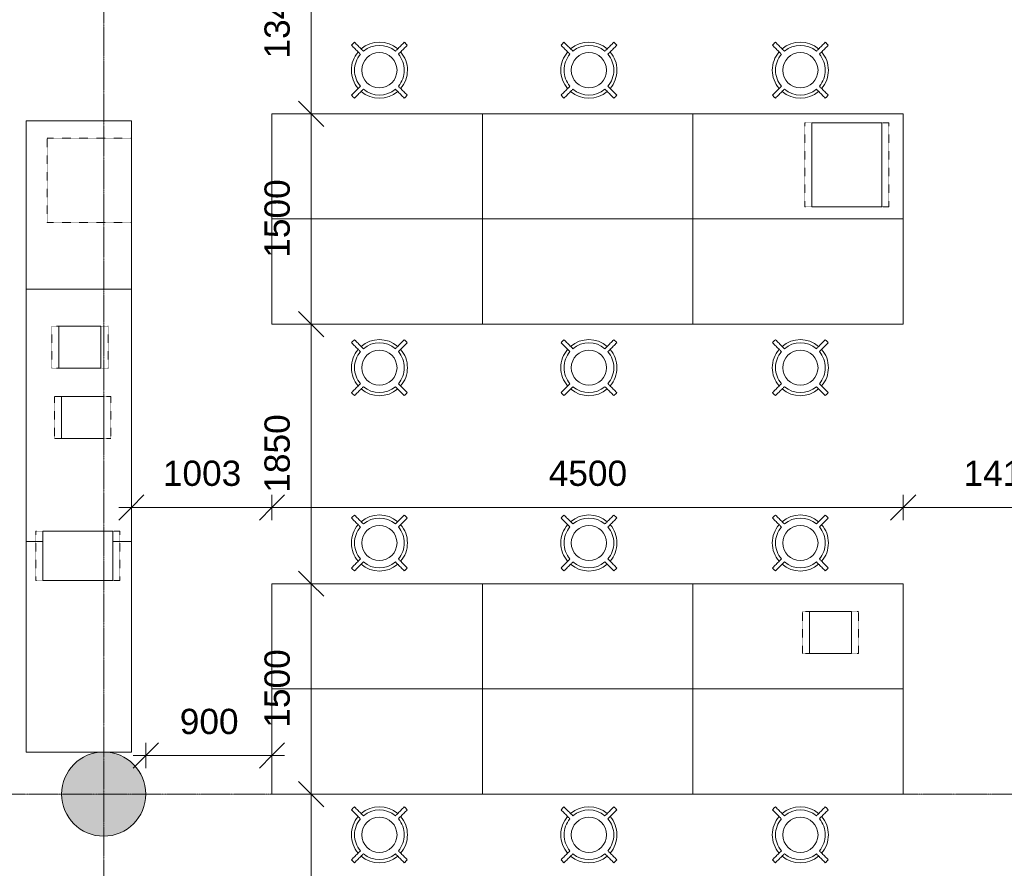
# Model space of a CAD drawing. Header units: millimetres. Extents: x -281 to 121694, y -16481 to 65128.
# Tile 223 of 256: x 9401 to 16422, y 49071 to 55120. Entities that reach past the tile are written whole.
import ezdxf

# ---------------------------------------------------------------- set-up
doc = ezdxf.new("R2010")
doc.units = ezdxf.units.MM
doc.linetypes.add('Grid Line', pattern=[12, 6, -2, 2, -2])
doc.linetypes.add('NLRS_Dash-0_6mm_Space-0_6mm_cpz', pattern=[1.2, 0.6, -0.6])
for name, color, linetype, lineweight in [('A--L$01A__Algemeen', 7, 'Continuous', 5), ('A--L$07A__Stramien', 1, 'Continuous', 5), ('A--L28__Hoofddraagconstructies', 3, 'Continuous', 5), ('A--L82__LosseGebruikersInvent', 1, 'Continuous', 5), ('A--L8__LosseInventaris', 1, 'Continuous', 5), ('A--M$01A__Algemeen', 1, 'Continuous', 5), ('A--M$01A__Algemeen-100', 1, 'Continuous', 5)]:
    doc.layers.add(name, color=color, linetype=linetype, lineweight=lineweight)
doc.styles.add('Arial_2', font='arial.ttf', dxfattribs={"height": 180})
doc.dimstyles.new('1_8mm', dxfattribs={"dimscale": 304.8, "dimtxt": 183.646692, "dimasz": 0.590551, "dimexe": 0.295276, "dimexo": 0.0625, "dimgap": 0.328084, "dimtad": 1, "dimdec": 0, "dimzin": 0, "dimdsep": 46, "dimtxsty": 'Arial_2', "dimblk1": 'OBLIQUE', "dimblk2": 'OBLIQUE', "dimsah": 1, "dimcen": 0.09, "dimdle": 0.295276, "dimazin": 0, "dimtfac": 1, "dimtdec": 4, "dimtix": 1, "dimtmove": 0, "dimatfit": 3, "dimfxl": 0.295276, "dimfxlon": 1, "dimtvp": 1, "dimtolj": 1, "dimtzin": 0, "dimarcsym": 2})

# ---------------------------------------------------------------- blocks, each defined once
blk = doc.blocks.new('TBR-B-BWK-C-BES-ARC-R25_rvt-1-L_80_ 13')
at = {"layer": 'A--L28__Hoofddraagconstructies'}
blk.add_hatch(color=21, dxfattribs=at).paths.add_polyline_path([(10000, 49300), (10058.5, 49305.8), (10114.8, 49322.8), (10166.7, 49350.6), (10212.1, 49387.9), (10249.4, 49433.3), (10277.2, 49485.2), (10294.2, 49541.5), (10300, 49600), (10294.2, 49658.5), (10277.2, 49714.8), (10249.4, 49766.7), (10212.1, 49812.1), (10166.7, 49849.4), (10114.8, 49877.2), (10058.5, 49894.2), (10000, 49900), (9941.5, 49894.2), (9885.2, 49877.2), (9833.3, 49849.4), (9787.9, 49812.1), (9750.6, 49766.7), (9722.8, 49714.8), (9705.8, 49658.5), (9700, 49600), (9705.8, 49541.5), (9725, 49481.2), (9750.6, 49433.3), (9787.9, 49387.9), (9833.3, 49350.6), (9885.2, 49322.8), (9941.5, 49305.8)])
at = {"layer": 'A--L28__Hoofddraagconstructies', "color": 241, "lineweight": 18}
for start, end in [(0, 180), (180, 360)]:
    blk.add_arc((10000, 49600), 300, start, end, dxfattribs=at)
blk = doc.blocks.new('NLRS_82_FU_UN_lab en spoel tafels_gen_kad - labtafel zonder onderkast dxbxh 750x1500x950-49225036-L_80_ 13')
at = {"layer": 'A--L$01A__Algemeen'}
for p, q in [((750, 262.7), (-750, 262.7)), ((-750, 262.7), (-750, -487.3)), ((750, -487.3), (750, 262.7)), ((-750, -487.3), (750, -487.3))]:
    blk.add_line(p, q, dxfattribs=at)
blk = doc.blocks.new('NLRS_82_FU_UN_lab en spoel tafels_gen_kad - labtafel zonder onderkast dxbxh 750x1500x950-49310855-L_80_ 13')
at = {"layer": 'A--L$01A__Algemeen'}
for p, q in [((750, 487.3), (-750, 487.3)), ((-750, 487.3), (-750, -262.7)), ((750, -262.7), (750, 487.3)), ((-750, -262.7), (750, -262.7))]:
    blk.add_line(p, q, dxfattribs=at)
blk = doc.blocks.new('NLRS_82_FU_UN_lab en spoel tafels_gen_kad - labtafel dxbxh 750x1800x950-V313-L_80_ 13')
at = {"layer": 'A--L$01A__Algemeen'}
for p, q in [((900, 262.7), (-900, 262.7)), ((-900, 262.7), (-900, 144.2)), ((900, -487.3), (900, 262.7)), ((-900, -355.8), (-900, -487.3)), ((-900, -487.3), (900, -487.3))]:
    blk.add_line(p, q, dxfattribs=at)
blk = doc.blocks.new('NLRS_82_FU_UN_lab en spoel tafels_gen_kad - labtafel zonder onderkast dxbxh 750x1200x950-49225012-L_80_ 13')
at = {"layer": 'A--L$01A__Algemeen'}
for p, q in [((600, 262.7), (-600, 262.7)), ((-600, 262.7), (-600, -487.3)), ((600, -487.3), (600, 262.7)), ((-600, -487.3), (600, -487.3))]:
    blk.add_line(p, q, dxfattribs=at)
blk = doc.blocks.new('NLRS_82_FU_UN_lab en spoel tafels_gen_kad - labtafel dxbxh 750x1500x950-V314-L_80_ 13')
at = {"layer": 'A--L$01A__Algemeen'}
for p, q in [((750, 262.7), (-750, 262.7)), ((-750, 262.7), (-750, -487.3)), ((750, 144.2), (750, 262.7)), ((750, -487.3), (750, -355.8)), ((-750, -487.3), (750, -487.3))]:
    blk.add_line(p, q, dxfattribs=at)
blk = doc.blocks.new('NLRS_82_FU_LB_kruk za_emeco_cpz - NLRS_82_FU_LB_kruk za_emeco_cpz_776 hoog-V357-L_80_ 13')
at = {"layer": 'A--L82__LosseGebruikersInvent'}
for radius, start, end in [(266.9, 131.77787, 138.22213), (200, 49.3282, 130.6718), (177.1, 49.85869, 130.14131), (266.9, 41.77787, 48.22213), (200, 139.66552, 180), (177.1, 139.85869, 180), (125.7, 360, 180), (177.1, 360, 40.14131), (200, 360, 40.33448), (200, 180, 220.68468), (125.7, 180, 360), (177.1, 319.85869, 360), (200, 319.31532, 360), (177.1, 180, 220.14131), (177.1, 229.85869, 310.14131), (266.9, 221.77787, 228.22213), (200, 229.3282, 310.6718), (266.9, 311.77787, 318.22213)]:
    blk.add_arc((0, 0), radius, start, end, dxfattribs=at)
for points, knots in [([(-199, 177.8), (-194.8, 173.6), (-182.1, 160.8), (-165.1, 143.9), (-150.2, 129), (-141.8, 120.5), (-137.5, 116.3), (-135.4, 114.2)], [-1, -1, -1, -1, -0.8, -0.4, -0.2, -0.1, 0, 0, 0, 0]), ([(-114.2, 135.4), (-118.4, 139.6), (-131.2, 152.4), (-152.4, 173.6), (-169.3, 190.5), (-177.8, 199)], [-1, -1, -1, -1, -0.8, -0.4, 0, 0, 0, 0]), ([(177.8, 199), (173.6, 194.8), (160.8, 182.1), (143.9, 165.1), (129, 150.2), (120.5, 141.8), (116.3, 137.5), (114.2, 135.4)], [-1, -1, -1, -1, -0.8, -0.4, -0.2, -0.1, 0, 0, 0, 0]), ([(135.4, 114.2), (139.6, 118.4), (152.4, 131.2), (173.6, 152.4), (190.5, 169.3), (199, 177.8)], [-1, -1, -1, -1, -0.8, -0.4, 0, 0, 0, 0]), ([(-135.4, -114.2), (-139.6, -118.4), (-152.4, -131.2), (-173.6, -152.4), (-190.5, -169.3), (-199, -177.8)], [-1, -1, -1, -1, -0.8, -0.4, 0, 0, 0, 0]), ([(-177.8, -199), (-173.6, -194.8), (-160.8, -182.1), (-143.9, -165.1), (-129, -150.2), (-120.5, -141.8), (-116.3, -137.5), (-114.2, -135.4)], [-1, -1, -1, -1, -0.8, -0.4, -0.2, -0.1, 0, 0, 0, 0]), ([(114.2, -135.4), (118.4, -139.6), (131.2, -152.4), (152.4, -173.6), (169.3, -190.5), (177.8, -199)], [-1, -1, -1, -1, -0.8, -0.4, 0, 0, 0, 0]), ([(199, -177.8), (194.8, -173.6), (182.1, -160.8), (165.1, -143.9), (150.2, -129), (141.8, -120.5), (137.5, -116.3), (135.4, -114.2)], [-1, -1, -1, -1, -0.8, -0.4, -0.2, -0.1, 0, 0, 0, 0])]:
    blk.add_open_spline(points, degree=3, knots=knots, dxfattribs=at)
blk = doc.blocks.new('NLRS_82_FU_LB_kruk za_emeco_cpz - NLRS_82_FU_LB_kruk za_emeco_cpz_776 hoog-51084104-L_80_ 13')
at = {"layer": 'A--L82__LosseGebruikersInvent'}
for radius, start, end in [(266.9, 131.77787, 138.22213), (200, 49.3282, 130.6718), (177.1, 49.85869, 130.14131), (266.9, 41.77787, 48.22213), (200, 139.31532, 180), (177.1, 139.85869, 180), (125.7, 360, 180), (177.1, 360, 40.14131), (200, 0, 40.68468), (177.1, 180, 220.14131), (125.7, 180, 360), (177.1, 319.85869, 360), (200, 180, 220.68468), (200, 319.31532, 360), (177.1, 229.85869, 310.14131), (266.9, 221.77787, 228.22213), (200, 229.3282, 310.6718), (266.9, 311.77787, 318.22213)]:
    blk.add_arc((0, 0), radius, start, end, dxfattribs=at)
for points, knots in [([(-199, 177.8), (-194.8, 173.6), (-182.1, 160.8), (-165.1, 143.9), (-150.2, 129), (-141.8, 120.5), (-137.5, 116.3), (-135.4, 114.2)], [-1, -1, -1, -1, -0.8, -0.4, -0.2, -0.1, 0, 0, 0, 0]), ([(-114.2, 135.4), (-118.4, 139.6), (-131.2, 152.4), (-152.4, 173.6), (-169.3, 190.5), (-177.8, 199)], [-1, -1, -1, -1, -0.8, -0.4, 0, 0, 0, 0]), ([(177.8, 199), (173.6, 194.8), (160.8, 182.1), (143.9, 165.1), (129, 150.2), (120.5, 141.8), (116.3, 137.5), (114.2, 135.4)], [-1, -1, -1, -1, -0.8, -0.4, -0.2, -0.1, 0, 0, 0, 0]), ([(135.4, 114.2), (139.6, 118.4), (152.4, 131.2), (173.6, 152.4), (190.5, 169.3), (199, 177.8)], [-1, -1, -1, -1, -0.8, -0.4, 0, 0, 0, 0]), ([(-135.4, -114.2), (-139.6, -118.4), (-152.4, -131.2), (-173.6, -152.4), (-190.5, -169.3), (-199, -177.8)], [-1, -1, -1, -1, -0.8, -0.4, 0, 0, 0, 0]), ([(-177.8, -199), (-173.6, -194.8), (-160.8, -182.1), (-143.9, -165.1), (-129, -150.2), (-120.5, -141.8), (-116.3, -137.5), (-114.2, -135.4)], [-1, -1, -1, -1, -0.8, -0.4, -0.2, -0.1, 0, 0, 0, 0]), ([(114.2, -135.4), (118.4, -139.6), (131.2, -152.4), (152.4, -173.6), (169.3, -190.5), (177.8, -199)], [-1, -1, -1, -1, -0.8, -0.4, 0, 0, 0, 0]), ([(199, -177.8), (194.8, -173.6), (182.1, -160.8), (165.1, -143.9), (150.2, -129), (141.8, -120.5), (137.5, -116.3), (135.4, -114.2)], [-1, -1, -1, -1, -0.8, -0.4, -0.2, -0.1, 0, 0, 0, 0])]:
    blk.add_open_spline(points, degree=3, knots=knots, dxfattribs=at)
blk = doc.blocks.new('NLRS_82_FU_LB_kruk za_emeco_cpz - NLRS_82_FU_LB_kruk za_emeco_cpz_776 hoog-49409176-L_80_ 13')
at = {"layer": 'A--L82__LosseGebruikersInvent'}
for radius, start, end in [(266.9, 131.77787, 138.22213), (200, 49.3282, 130.6718), (177.1, 49.85869, 130.14131), (266.9, 41.77787, 48.22213), (200, 139.31532, 180), (177.1, 139.85869, 180), (125.7, 360, 180), (177.1, 360, 40.14131), (200, 360, 40.68468), (200, 180, 220.68468), (125.7, 180, 360), (177.1, 319.85869, 360), (200, 319.31532, 360), (177.1, 180, 220.14131), (177.1, 229.85869, 310.14131), (266.9, 221.77787, 228.22213), (200, 229.3282, 310.6718), (266.9, 311.77787, 318.22213)]:
    blk.add_arc((0, 0), radius, start, end, dxfattribs=at)
for points, knots in [([(-199, 177.8), (-194.8, 173.6), (-182.1, 160.8), (-165.1, 143.9), (-150.2, 129), (-141.8, 120.5), (-137.5, 116.3), (-135.4, 114.2)], [-1, -1, -1, -1, -0.8, -0.4, -0.2, -0.1, 0, 0, 0, 0]), ([(-114.2, 135.4), (-118.4, 139.6), (-131.2, 152.4), (-152.4, 173.6), (-169.3, 190.5), (-177.8, 199)], [-1, -1, -1, -1, -0.8, -0.4, 0, 0, 0, 0]), ([(177.8, 199), (173.6, 194.8), (160.8, 182.1), (143.9, 165.1), (129, 150.2), (120.5, 141.8), (116.3, 137.5), (114.2, 135.4)], [-1, -1, -1, -1, -0.8, -0.4, -0.2, -0.1, 0, 0, 0, 0]), ([(135.4, 114.2), (139.6, 118.4), (152.4, 131.2), (173.6, 152.4), (190.5, 169.3), (199, 177.8)], [-1, -1, -1, -1, -0.8, -0.4, 0, 0, 0, 0]), ([(-135.4, -114.2), (-139.6, -118.4), (-152.4, -131.2), (-173.6, -152.4), (-190.5, -169.3), (-199, -177.8)], [-1, -1, -1, -1, -0.8, -0.4, 0, 0, 0, 0]), ([(-177.8, -199), (-173.6, -194.8), (-160.8, -182.1), (-143.9, -165.1), (-129, -150.2), (-120.5, -141.8), (-116.3, -137.5), (-114.2, -135.4)], [-1, -1, -1, -1, -0.8, -0.4, -0.2, -0.1, 0, 0, 0, 0]), ([(114.2, -135.4), (118.4, -139.6), (131.2, -152.4), (152.4, -173.6), (169.3, -190.5), (177.8, -199)], [-1, -1, -1, -1, -0.8, -0.4, 0, 0, 0, 0]), ([(199, -177.8), (194.8, -173.6), (182.1, -160.8), (165.1, -143.9), (150.2, -129), (141.8, -120.5), (137.5, -116.3), (135.4, -114.2)], [-1, -1, -1, -1, -0.8, -0.4, -0.2, -0.1, 0, 0, 0, 0])]:
    blk.add_open_spline(points, degree=3, knots=knots, dxfattribs=at)
blk = doc.blocks.new('NLRS_82_SE_LB_laboratorium apparaat space reservation_gen_cpz - lab apparaat_tafelniveau-57701558-L_80_ 13')
at = {"layer": 'A--L8__LosseInventaris', "linetype": 'NLRS_Dash-0_6mm_Space-0_6mm_cpz'}
for p, q in [((-300, 175), (300, 175)), ((-300, 175), (-300, -175)), ((300, 175), (300, -175)), ((-300, -175), (300, -175))]:
    blk.add_line(p, q, dxfattribs=at)
at = {"layer": 'A--L8__LosseInventaris'}
for p, q in [((250, 175), (-250, 175)), ((-250, 175), (-250, -175)), ((250, -175), (250, 175)), ((-250, -175), (250, -175))]:
    blk.add_line(p, q, dxfattribs=at)
blk = doc.blocks.new('NLRS_82_SE_LB_laboratorium apparaat space reservation_gen_cpz - lab apparaat_tafelniveau-57701559-L_80_ 13')
at = {"layer": 'A--L8__LosseInventaris', "linetype": 'NLRS_Dash-0_6mm_Space-0_6mm_cpz'}
for p, q in [((-200, 150), (200, 150)), ((-200, 150), (-200, -150)), ((200, 150), (200, -150)), ((-200, -150), (200, -150))]:
    blk.add_line(p, q, dxfattribs=at)
at = {"layer": 'A--L8__LosseInventaris'}
for p, q in [((150, 150), (-150, 150)), ((-150, 150), (-150, -150)), ((150, -150), (150, 150)), ((-150, -150), (150, -150))]:
    blk.add_line(p, q, dxfattribs=at)
blk = doc.blocks.new('NLRS_82_SE_LB_laboratorium apparaat space reservation_gen_cpz - lab apparaat_tafelniveau-57701560-L_80_ 13')
at = {"layer": 'A--L8__LosseInventaris', "linetype": 'NLRS_Dash-0_6mm_Space-0_6mm_cpz'}
for p, q in [((-200, 150), (200, 150)), ((-200, 150), (-200, -150)), ((200, 150), (200, -150)), ((-200, -150), (200, -150))]:
    blk.add_line(p, q, dxfattribs=at)
at = {"layer": 'A--L8__LosseInventaris'}
for p, q in [((150, 150), (-150, 150)), ((-150, 150), (-150, -150)), ((150, -150), (150, 150)), ((-150, -150), (150, -150))]:
    blk.add_line(p, q, dxfattribs=at)
blk = doc.blocks.new('NLRS_82_SE_LB_laboratorium apparaat space reservation_gen_cpz - lab apparaat_tafelniveau-57701570-L_80_ 13')
at = {"layer": 'A--L8__LosseInventaris', "linetype": 'NLRS_Dash-0_6mm_Space-0_6mm_cpz'}
for p, q in [((-300, 300), (300, 300)), ((-300, 300), (-300, -300)), ((300, 300), (300, -300)), ((-300, -300), (300, -300))]:
    blk.add_line(p, q, dxfattribs=at)
at = {"layer": 'A--L8__LosseInventaris'}
for p, q in [((250, 300), (-250, 300)), ((-250, 300), (-250, -300)), ((250, -300), (250, 300)), ((-250, -300), (250, -300))]:
    blk.add_line(p, q, dxfattribs=at)
blk = doc.blocks.new('NLRS_82_SE_LB_laboratorium apparaat space reservation_gen_cpz - lab apparaat_tafelniveau-57701572-L_80_ 13')
at = {"layer": 'A--L8__LosseInventaris', "linetype": 'NLRS_Dash-0_6mm_Space-0_6mm_cpz'}
for p, q in [((-200, 150), (200, 150)), ((-200, 150), (-200, -150)), ((200, 150), (200, -150)), ((-200, -150), (200, -150))]:
    blk.add_line(p, q, dxfattribs=at)
at = {"layer": 'A--L8__LosseInventaris'}
for p, q in [((150, 150), (-150, 150)), ((-150, 150), (-150, -150)), ((150, -150), (150, 150)), ((-150, -150), (150, -150))]:
    blk.add_line(p, q, dxfattribs=at)
blk = doc.blocks.new('NLRS_82_SE_LB_laboratorium apparaat space reservation_gen_cpz - lab apparaat_vloerniveau-57701608-L_80_ 13')
at = {"layer": 'A--L8__LosseInventaris', "linetype": 'NLRS_Dash-0_6mm_Space-0_6mm_cpz'}
for p, q in [((-300, 300), (300, 300)), ((-300, 300), (-300, -300)), ((300, 300), (300, -300)), ((-300, -300), (300, -300))]:
    blk.add_line(p, q, dxfattribs=at)
blk = doc.blocks.new('DIMBLOCK126-L_80_ 13')
at = {"layer": 'A--M$01A__Algemeen-100'}
for p, q in [((11480, 49600), (11390, 49690)), ((11480, 49600), (11390, 49600)), ((11480, 47850), (11480, 49600)), ((11480, 49600), (11570, 49510)), ((11480, 49600), (11570, 49600)), ((11480, 47850), (11390, 47940)), ((11480, 47850), (11390, 47850)), ((11480, 47850), (11570, 47760)), ((11480, 47850), (11570, 47850))]:
    blk.add_line(p, q, dxfattribs=at)
at = {"layer": 'A--M$01A__Algemeen-100', "color": 0, "insert": (11146.3, 48448.1), "char_height": 180, "width": 664.518, "attachment_point": 1, "rotation": 90, "line_spacing_factor": 0.941778, "style": 'Arial_2'}
blk.add_mtext('1750', dxfattribs=at)
blk = doc.blocks.new('_Oblique')
at = {"color": 0, "linetype": 'ByBlock', "lineweight": -2}
blk.add_line((-0.5, -0.5), (0.5, 0.5), dxfattribs=at)
blk = doc.blocks.new('DIMBLOCK127-L_80_ 13')
at = {"layer": 'A--M$01A__Algemeen-100'}
for p, q in [((11480, 51100), (11390, 51190)), ((11480, 51100), (11390, 51100)), ((11480, 49600), (11480, 51100)), ((11480, 51100), (11570, 51010)), ((11480, 51100), (11570, 51100)), ((11480, 49600), (11390, 49690)), ((11480, 49600), (11390, 49600)), ((11480, 49600), (11570, 49510)), ((11480, 49600), (11570, 49600))]:
    blk.add_line(p, q, dxfattribs=at)
at = {"layer": 'A--M$01A__Algemeen-100', "color": 0, "insert": (11146.3, 50073.1), "char_height": 180, "width": 664.518, "attachment_point": 1, "rotation": 90, "line_spacing_factor": 0.941778, "style": 'Arial_2'}
blk.add_mtext('1500', dxfattribs=at)
blk = doc.blocks.new('DIMBLOCK128-L_80_ 13')
at = {"layer": 'A--M$01A__Algemeen-100'}
for p, q in [((11480, 52949.8), (11390, 53039.8)), ((11480, 52949.8), (11390, 52949.8)), ((11480, 51100), (11480, 52949.8)), ((11480, 52949.8), (11570, 52859.8)), ((11480, 52949.8), (11570, 52949.8)), ((11480, 51100), (11390, 51190)), ((11480, 51100), (11390, 51100)), ((11480, 51100), (11570, 51010)), ((11480, 51100), (11570, 51100))]:
    blk.add_line(p, q, dxfattribs=at)
at = {"layer": 'A--M$01A__Algemeen-100', "color": 0, "insert": (11146.3, 51748), "char_height": 180, "width": 664.518, "attachment_point": 1, "rotation": 90, "line_spacing_factor": 0.941778, "style": 'Arial_2'}
blk.add_mtext('1850', dxfattribs=at)
blk = doc.blocks.new('DIMBLOCK129-L_80_ 13')
at = {"layer": 'A--M$01A__Algemeen-100'}
for p, q in [((11480, 54449.8), (11390, 54539.8)), ((11480, 54449.8), (11390, 54449.8)), ((11480, 52949.8), (11480, 54449.8)), ((11480, 54449.8), (11570, 54359.8)), ((11480, 54449.8), (11570, 54449.8)), ((11480, 52949.8), (11390, 53039.8)), ((11480, 52949.8), (11390, 52949.8)), ((11480, 52949.8), (11570, 52859.8)), ((11480, 52949.8), (11570, 52949.8))]:
    blk.add_line(p, q, dxfattribs=at)
at = {"layer": 'A--M$01A__Algemeen-100', "color": 0, "insert": (11146.3, 53422.9), "char_height": 180, "width": 664.518, "attachment_point": 1, "rotation": 90, "line_spacing_factor": 0.941778, "style": 'Arial_2'}
blk.add_mtext('1500', dxfattribs=at)
blk = doc.blocks.new('DIMBLOCK130-L_80_ 13')
at = {"layer": 'A--M$01A__Algemeen-100'}
for p, q in [((11480, 55790), (11390, 55880)), ((11480, 54449.8), (11480, 55880)), ((11480, 55790), (11390, 55790)), ((11480, 55790), (11570, 55700)), ((11480, 55790), (11570, 55790)), ((11480, 54449.8), (11390, 54539.8)), ((11480, 54449.8), (11390, 54449.8)), ((11480, 54449.8), (11570, 54359.8)), ((11480, 54449.8), (11570, 54449.8))]:
    blk.add_line(p, q, dxfattribs=at)
at = {"layer": 'A--M$01A__Algemeen-100', "color": 0, "insert": (11146.3, 54843), "char_height": 180, "width": 664.518, "attachment_point": 1, "rotation": 90, "line_spacing_factor": 0.941778, "style": 'Arial_2'}
blk.add_mtext('1340', dxfattribs=at)
blk = doc.blocks.new('DIMBLOCK131-L_80_ 13')
at = {"layer": 'A--M$01A__Algemeen-100'}
for p, q in [((10300, 49874.5), (10390, 49964.5)), ((10300, 49874.5), (10300, 49964.5)), ((11199.9, 49874.5), (11289.9, 49964.5)), ((11199.9, 49874.5), (11199.9, 49964.5)), ((10210, 49874.5), (11289.9, 49874.5)), ((10300, 49874.5), (10210, 49784.5)), ((10300, 49874.5), (10300, 49784.5)), ((11199.9, 49874.5), (11109.9, 49784.5)), ((11199.9, 49874.5), (11199.9, 49784.5))]:
    blk.add_line(p, q, dxfattribs=at)
at = {"layer": 'A--M$01A__Algemeen-100', "color": 0, "insert": (10542.3, 50208.2), "char_height": 180, "width": 498.389, "attachment_point": 1, "line_spacing_factor": 0.941778, "style": 'Arial_2'}
blk.add_mtext('900', dxfattribs=at)
blk = doc.blocks.new('DIMBLOCK133-L_80_ 13')
at = {"layer": 'A--M$01A__Algemeen-100'}
for p, q in [((10197.1, 51643.4), (10287.1, 51733.4)), ((10197.1, 51643.4), (10197.1, 51733.4)), ((11199.9, 51643.4), (11289.9, 51733.4)), ((11199.9, 51643.4), (11199.9, 51733.4)), ((10107.1, 51643.4), (11199.9, 51643.4)), ((10197.1, 51643.4), (10107.1, 51553.4)), ((10197.1, 51643.4), (10197.1, 51553.4)), ((11199.9, 51643.4), (11109.9, 51553.4)), ((11199.9, 51643.4), (11199.9, 51553.4))]:
    blk.add_line(p, q, dxfattribs=at)
at = {"layer": 'A--M$01A__Algemeen-100', "color": 0, "insert": (10421.6, 51977), "char_height": 180, "width": 664.518, "attachment_point": 1, "line_spacing_factor": 0.941778, "style": 'Arial_2'}
blk.add_mtext('1003', dxfattribs=at)
blk = doc.blocks.new('DIMBLOCK134-L_80_ 13')
at = {"layer": 'A--M$01A__Algemeen-100'}
for p, q in [((11199.9, 51643.4), (11289.9, 51733.4)), ((11199.9, 51643.4), (11199.9, 51733.4)), ((15699.9, 51643.4), (15789.9, 51733.4)), ((15699.9, 51643.4), (15699.9, 51733.4)), ((11199.9, 51643.4), (11109.9, 51553.4)), ((11199.9, 51643.4), (15699.9, 51643.4)), ((11199.9, 51643.4), (11199.9, 51553.4)), ((15699.9, 51643.4), (15609.9, 51553.4)), ((15699.9, 51643.4), (15699.9, 51553.4))]:
    blk.add_line(p, q, dxfattribs=at)
at = {"layer": 'A--M$01A__Algemeen-100', "color": 0, "insert": (13173, 51977), "char_height": 180, "width": 664.518, "attachment_point": 1, "line_spacing_factor": 0.941778, "style": 'Arial_2'}
blk.add_mtext('4500', dxfattribs=at)
blk = doc.blocks.new('DIMBLOCK135-L_80_ 13')
at = {"layer": 'A--M$01A__Algemeen-100'}
for p, q in [((15699.9, 51643.4), (15789.9, 51733.4)), ((15699.9, 51643.4), (15699.9, 51733.4)), ((17114.8, 51643.4), (17204.8, 51733.4)), ((17114.8, 51643.4), (17114.8, 51733.4)), ((15699.9, 51643.4), (15609.9, 51553.4)), ((15699.9, 51643.4), (17204.8, 51643.4)), ((15699.9, 51643.4), (15699.9, 51553.4)), ((17114.8, 51643.4), (17024.8, 51553.4)), ((17114.8, 51643.4), (17114.8, 51553.4))]:
    blk.add_line(p, q, dxfattribs=at)
at = {"layer": 'A--M$01A__Algemeen-100', "color": 0, "insert": (16130.5, 51977), "char_height": 180, "width": 664.518, "attachment_point": 1, "line_spacing_factor": 0.941778, "style": 'Arial_2'}
blk.add_mtext('1415', dxfattribs=at)

msp = doc.modelspace()

# ---------------------------------------------------------------- linework, layer by layer
at = {"layer": 'A--L$07A__Stramien', "linetype": 'Grid Line'}
for p, q in [((10000, 64428.4), (10000, 5044.8)), ((100373, 49600), (-281.1, 49600))]:
    msp.add_line(p, q, dxfattribs=at)

# ---------------------------------------------------------------- block references
at = {"lineweight": 5}
msp.add_blockref('TBR-B-BWK-C-BES-ARC-R25_rvt-1-L_80_ 13', (0, 0), dxfattribs=at)
at = {"layer": 'A--L82__LosseGebruikersInvent'}
for name, p in [('NLRS_82_FU_LB_kruk za_emeco_cpz - NLRS_82_FU_LB_kruk za_emeco_cpz_776 hoog-V357-L_80_ 13', (11965.8, 54760)), ('NLRS_82_FU_LB_kruk za_emeco_cpz - NLRS_82_FU_LB_kruk za_emeco_cpz_776 hoog-V357-L_80_ 13', (13459.8, 54760)), ('NLRS_82_FU_LB_kruk za_emeco_cpz - NLRS_82_FU_LB_kruk za_emeco_cpz_776 hoog-V357-L_80_ 13', (14967.5, 54760)), ('NLRS_82_FU_UN_lab en spoel tafels_gen_kad - labtafel zonder onderkast dxbxh 750x1500x950-49310855-L_80_ 13', (11949.9, 53962.5)), ('NLRS_82_FU_UN_lab en spoel tafels_gen_kad - labtafel zonder onderkast dxbxh 750x1500x950-49310855-L_80_ 13', (13449.9, 53962.5)), ('NLRS_82_FU_UN_lab en spoel tafels_gen_kad - labtafel zonder onderkast dxbxh 750x1500x950-49310855-L_80_ 13', (14949.9, 53962.5)), ('NLRS_82_FU_UN_lab en spoel tafels_gen_kad - labtafel zonder onderkast dxbxh 750x1500x950-49225036-L_80_ 13', (11949.9, 53437.1)), ('NLRS_82_FU_UN_lab en spoel tafels_gen_kad - labtafel zonder onderkast dxbxh 750x1500x950-49225036-L_80_ 13', (13449.9, 53437.1)), ('NLRS_82_FU_UN_lab en spoel tafels_gen_kad - labtafel zonder onderkast dxbxh 750x1500x950-49225036-L_80_ 13', (14949.9, 53437.1)), ('NLRS_82_FU_LB_kruk za_emeco_cpz - NLRS_82_FU_LB_kruk za_emeco_cpz_776 hoog-51084104-L_80_ 13', (11965.8, 52639.6)), ('NLRS_82_FU_LB_kruk za_emeco_cpz - NLRS_82_FU_LB_kruk za_emeco_cpz_776 hoog-51084104-L_80_ 13', (13459.8, 52639.6)), ('NLRS_82_FU_LB_kruk za_emeco_cpz - NLRS_82_FU_LB_kruk za_emeco_cpz_776 hoog-51084104-L_80_ 13', (14967.5, 52639.6)), ('NLRS_82_FU_LB_kruk za_emeco_cpz - NLRS_82_FU_LB_kruk za_emeco_cpz_776 hoog-51084104-L_80_ 13', (11965.8, 51390.1)), ('NLRS_82_FU_LB_kruk za_emeco_cpz - NLRS_82_FU_LB_kruk za_emeco_cpz_776 hoog-51084104-L_80_ 13', (13459.8, 51390.1)), ('NLRS_82_FU_LB_kruk za_emeco_cpz - NLRS_82_FU_LB_kruk za_emeco_cpz_776 hoog-51084104-L_80_ 13', (14967.5, 51390.1)), ('NLRS_82_FU_UN_lab en spoel tafels_gen_kad - labtafel zonder onderkast dxbxh 750x1500x950-49310855-L_80_ 13', (11949.9, 50612.7)), ('NLRS_82_FU_UN_lab en spoel tafels_gen_kad - labtafel zonder onderkast dxbxh 750x1500x950-49310855-L_80_ 13', (13449.9, 50612.7)), ('NLRS_82_FU_UN_lab en spoel tafels_gen_kad - labtafel zonder onderkast dxbxh 750x1500x950-49310855-L_80_ 13', (14949.9, 50612.7)), ('NLRS_82_FU_UN_lab en spoel tafels_gen_kad - labtafel zonder onderkast dxbxh 750x1500x950-49225036-L_80_ 13', (11949.9, 50087.3)), ('NLRS_82_FU_UN_lab en spoel tafels_gen_kad - labtafel zonder onderkast dxbxh 750x1500x950-49225036-L_80_ 13', (13449.9, 50087.3)), ('NLRS_82_FU_UN_lab en spoel tafels_gen_kad - labtafel zonder onderkast dxbxh 750x1500x950-49225036-L_80_ 13', (14949.9, 50087.3)), ('NLRS_82_FU_LB_kruk za_emeco_cpz - NLRS_82_FU_LB_kruk za_emeco_cpz_776 hoog-49409176-L_80_ 13', (11965.8, 49309.9)), ('NLRS_82_FU_LB_kruk za_emeco_cpz - NLRS_82_FU_LB_kruk za_emeco_cpz_776 hoog-49409176-L_80_ 13', (13459.8, 49309.9)), ('NLRS_82_FU_LB_kruk za_emeco_cpz - NLRS_82_FU_LB_kruk za_emeco_cpz_776 hoog-49409176-L_80_ 13', (14967.5, 49309.9))]:
    msp.add_blockref(name, p, dxfattribs=at)
at = {"layer": 'A--L82__LosseGebruikersInvent', "rotation": 89.9999999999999}
for name, p in [('NLRS_82_FU_UN_lab en spoel tafels_gen_kad - labtafel zonder onderkast dxbxh 750x1200x950-49225012-L_80_ 13', (9709.8, 53800)), ('NLRS_82_FU_UN_lab en spoel tafels_gen_kad - labtafel dxbxh 750x1800x950-V313-L_80_ 13', (9709.8, 52300)), ('NLRS_82_FU_UN_lab en spoel tafels_gen_kad - labtafel dxbxh 750x1500x950-V314-L_80_ 13', (9709.8, 50650))]:
    msp.add_blockref(name, p, dxfattribs=at)
at = {"layer": 'A--L8__LosseInventaris', "linetype": 'NLRS_Dash-0_6mm_Space-0_6mm_cpz'}
for name, p, rotation in [('NLRS_82_SE_LB_laboratorium apparaat space reservation_gen_cpz - lab apparaat_tafelniveau-57701570-L_80_ 13', (15298.6, 54085.7), 180), ('NLRS_82_SE_LB_laboratorium apparaat space reservation_gen_cpz - lab apparaat_vloerniveau-57701608-L_80_ 13', (9897.1, 53975), 269.9999999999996), ('NLRS_82_SE_LB_laboratorium apparaat space reservation_gen_cpz - lab apparaat_tafelniveau-57701559-L_80_ 13', (9830.7, 52786.1), 180), ('NLRS_82_SE_LB_laboratorium apparaat space reservation_gen_cpz - lab apparaat_tafelniveau-57701560-L_80_ 13', (9850, 52284), 180), ('NLRS_82_SE_LB_laboratorium apparaat space reservation_gen_cpz - lab apparaat_tafelniveau-57701558-L_80_ 13', (9815.5, 51298.5), 180), ('NLRS_82_SE_LB_laboratorium apparaat space reservation_gen_cpz - lab apparaat_tafelniveau-57701572-L_80_ 13', (15182, 50751.7), 180)]:
    msp.add_blockref(name, p, dxfattribs=dict(at, rotation=rotation))

# ---------------------------------------------------------------- dimensions: what is measured, and where the dimension line sits
at = {"layer": 'A--M$01A__Algemeen'}
for base, p1, p2, override, picture, middle in [((11480, 55790), (11390, 54449.8), (11390, 55790), {"dimpost": '<>', "dimfxl": 1340.216936}, 'DIMBLOCK130-L_80_ 13', (11288, 55119.9)), ((11480, 54449.8), (11390, 52949.8), (11390, 54449.8), {"dimpost": '<>', "dimfxl": 1500}, 'DIMBLOCK129-L_80_ 13', (11288.1, 53699.8)), ((11480, 52949.8), (11390, 51100), (11390, 52949.8), {"dimpost": '<>', "dimfxl": 1849.783064}, 'DIMBLOCK128-L_80_ 13', (11288.1, 52024.9)), ((11480, 51100), (11390, 49600), (11390, 51100), {"dimpost": '<>', "dimfxl": 1500}, 'DIMBLOCK127-L_80_ 13', (11288.1, 50350)), ((11480, 49600), (11390, 47850), (11390, 49600), {"dimpost": '<>', "dimfxl": 1750}, 'DIMBLOCK126-L_80_ 13', (11288.1, 48725))]:
    dim = msp.add_linear_dim(base=base, p1=p1, p2=p2, angle=90, dimstyle='1_8mm', override=override, dxfattribs=at)
    dim.commit()
    dim.dimension.update_dxf_attribs({"geometry": picture, "text_midpoint": middle})
for base, p1, p2, override, picture, middle in [((11199.9, 51643.4), (10197.1, 51733.4), (11199.9, 51733.4), {"dimpost": '<>', "dimfxl": 1002.82}, 'DIMBLOCK133-L_80_ 13', (10698.5, 51835.3)), ((15699.9, 51643.4), (11199.9, 51733.4), (15699.9, 51733.4), {"dimpost": '<>', "dimfxl": 4500}, 'DIMBLOCK134-L_80_ 13', (13449.9, 51835.3)), ((17114.8, 51643.4), (15699.9, 51733.4), (17114.8, 51733.4), {"dimpost": '<>', "dimfxl": 1414.889397}, 'DIMBLOCK135-L_80_ 13', (16407.4, 51835.3)), ((11199.9, 49874.5), (10300, 49784.5), (11199.9, 49964.5), {"dimpost": '<>', "dimfxl": 917.739567}, 'DIMBLOCK131-L_80_ 13', (10750, 50066.4))]:
    dim = msp.add_linear_dim(base=base, p1=p1, p2=p2, dimstyle='1_8mm', override=override, dxfattribs=at)
    dim.commit()
    dim.dimension.update_dxf_attribs({"geometry": picture, "text_midpoint": middle})

doc.saveas('drawing.dxf')
